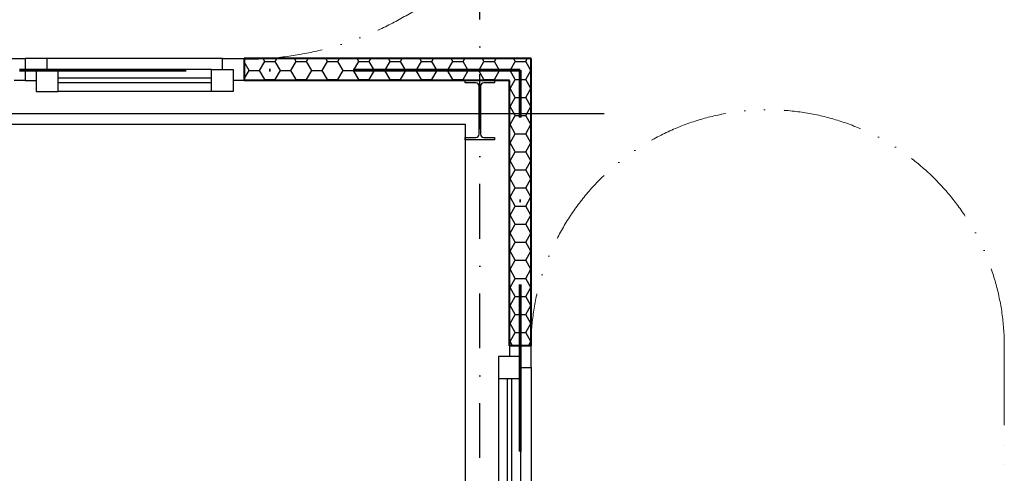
# Model space of a CAD drawing. Header units: millimetres. Extents: x 2886542 to 7567581, y -792623 to 134766.
# Tile 239 of 256: x 4805315 to 4809809, y -340746 to -338676. Entities that reach past the tile are written whole.
import ezdxf

# ---------------------------------------------------------------- set-up
doc = ezdxf.new("R2010")
doc.units = ezdxf.units.MM
for name, pattern in [('ACAD_ISO12W100', [21, 12, -3, 0, -3, 0, -3]), ('DASHDOT', [1, 0.5, -0.25, 0, -0.25]), ('DASHDOTX2', [50.8, 25.4, -12.7, 0, -12.7])]:
    doc.linetypes.add(name, pattern=pattern)
doc.layers.add('CKPROSTUPY_NADROVINOU', color=7, linetype='DASHDOT', lineweight=25)
doc.layers.add('IN_NS_TLUSTA', color=1, linetype='Continuous', lineweight=40)
doc.layers.add('IN_NS_VYPLNE OTVORU', color=16, linetype='Continuous')
doc.layers.add('požárničina', color=10, linetype='Continuous')

msp = doc.modelspace()

# ---------------------------------------------------------------- linework, layer by layer
at = {"layer": 'CKPROSTUPY_NADROVINOU', "color": 0, "ltscale": 500}
msp.add_line((4807415.4, -361679.5), (4807415.4, -334462.1), dxfattribs=at)
at = {"layer": 'IN_NS_TLUSTA', "color": 0}
for p, q in [((4807650.4, -338853.4), (4806340.4, -338853.4)), ((4806340.4, -338853.4), (4806340.4, -338953.4)), ((4807650.4, -340163.4), (4807650.4, -338853.4)), ((4807550.4, -338953.4), (4806340.4, -338953.4)), ((4807550.4, -340163.4), (4807550.4, -338953.4)), ((4807650.4, -340163.4), (4807550.4, -340163.4))]:
    msp.add_line(p, q, dxfattribs=at)
at = {"layer": 'IN_NS_VYPLNE OTVORU', "color": 0}
for p, q in [((4805240.4, -338853.4), (4805340.4, -338853.4)), ((4806240.4, -338853.4), (4805340.4, -338853.4)), ((4805440.4, -338853.4), (4805340.4, -338853.4)), ((4805340.4, -338853.4), (4805340.4, -338953.4)), ((4805340.4, -338853.4), (4805340.4, -338953.4)), ((4805440.4, -338903.4), (4805440.4, -338853.4)), ((4806240.4, -338903.4), (4806240.4, -338853.4)), ((4806240.4, -338853.4), (4806340.4, -338853.4)), ((4806340.4, -338853.4), (4806340.4, -338953.4)), ((4806340.4, -338863.7), (4806346.3, -338853.4)), ((4806410.4, -338907.4), (4806434.2, -338866.1)), ((4806434.2, -338866.1), (4806426.9, -338853.4)), ((4806434.2, -338866.1), (4806481.9, -338866.1)), ((4806481.9, -338866.1), (4806489.2, -338853.4)), ((4806505.7, -338907.4), (4806481.9, -338866.1)), ((4806553.3, -338907.4), (4806577.1, -338866.1)), ((4806577.1, -338866.1), (4806569.7, -338853.4)), ((4806577.1, -338866.1), (4806624.7, -338866.1)), ((4806624.7, -338866.1), (4806632.1, -338853.4)), ((4806648.5, -338907.4), (4806624.7, -338866.1)), ((4806696.2, -338907.4), (4806720, -338866.1)), ((4806720, -338866.1), (4806712.6, -338853.4)), ((4806720, -338866.1), (4806767.6, -338866.1)), ((4806767.6, -338866.1), (4806775, -338853.4)), ((4806791.4, -338907.4), (4806767.6, -338866.1)), ((4806839, -338907.4), (4806862.9, -338866.1)), ((4806862.9, -338866.1), (4806855.5, -338853.4)), ((4806862.9, -338866.1), (4806910.5, -338866.1)), ((4806910.5, -338866.1), (4806917.8, -338853.4)), ((4806934.3, -338907.4), (4806910.5, -338866.1)), ((4806981.9, -338907.4), (4807005.7, -338866.1)), ((4807005.7, -338866.1), (4806998.4, -338853.4)), ((4807005.7, -338866.1), (4807053.4, -338866.1)), ((4807053.4, -338866.1), (4807060.7, -338853.4)), ((4807077.2, -338907.4), (4807053.4, -338866.1)), ((4807124.8, -338907.4), (4807148.6, -338866.1)), ((4807148.6, -338866.1), (4807141.3, -338853.4)), ((4807148.6, -338866.1), (4807196.2, -338866.1)), ((4807196.2, -338866.1), (4807203.6, -338853.4)), ((4807220, -338907.4), (4807196.2, -338866.1)), ((4807267.7, -338907.4), (4807291.5, -338866.1)), ((4807291.5, -338866.1), (4807284.1, -338853.4)), ((4807291.5, -338866.1), (4807339.1, -338866.1)), ((4807339.1, -338866.1), (4807346.5, -338853.4)), ((4807362.9, -338907.4), (4807339.1, -338866.1)), ((4807410.5, -338907.4), (4807434.4, -338866.1)), ((4807434.4, -338866.1), (4807427, -338853.4)), ((4807434.4, -338866.1), (4807482, -338866.1)), ((4807482, -338866.1), (4807489.3, -338853.4)), ((4807505.8, -338907.4), (4807482, -338866.1)), ((4807553.4, -338907.4), (4807577.2, -338866.1)), ((4807577.2, -338866.1), (4807569.9, -338853.4)), ((4807577.2, -338866.1), (4807624.9, -338866.1)), ((4807624.9, -338866.1), (4807632.2, -338853.4)), ((4807648.7, -338907.4), (4807624.9, -338866.1)), ((4805490.4, -338903.4), (4805390.4, -338903.4)), ((4805390.4, -338903.4), (4805390.4, -339003.4)), ((4806190.4, -338903.4), (4805440.4, -338903.4)), ((4805490.4, -339003.4), (4805490.4, -338903.4)), ((4806190.4, -338903.4), (4806290.4, -338903.4)), ((4806190.4, -339003.4), (4806190.4, -338903.4)), ((4806290.4, -338903.4), (4806290.4, -339003.4)), ((4806362.8, -338907.4), (4806340.4, -338868.6)), ((4806340.4, -338946.1), (4806362.8, -338907.4)), ((4806362.8, -338907.4), (4806410.4, -338907.4)), ((4806434.2, -338948.6), (4806410.4, -338907.4)), ((4806481.9, -338948.6), (4806505.7, -338907.4)), ((4806505.7, -338907.4), (4806553.3, -338907.4)), ((4806577.1, -338948.6), (4806553.3, -338907.4)), ((4806624.7, -338948.6), (4806648.5, -338907.4)), ((4806648.5, -338907.4), (4806696.2, -338907.4)), ((4806720, -338948.6), (4806696.2, -338907.4)), ((4806767.6, -338948.6), (4806791.4, -338907.4)), ((4806791.4, -338907.4), (4806839, -338907.4)), ((4806862.9, -338948.6), (4806839, -338907.4)), ((4806910.5, -338948.6), (4806934.3, -338907.4)), ((4806934.3, -338907.4), (4806981.9, -338907.4)), ((4807005.7, -338948.6), (4806981.9, -338907.4)), ((4807053.4, -338948.6), (4807077.2, -338907.4)), ((4807077.2, -338907.4), (4807124.8, -338907.4)), ((4807148.6, -338948.6), (4807124.8, -338907.4)), ((4807196.2, -338948.6), (4807220, -338907.4)), ((4807220, -338907.4), (4807267.7, -338907.4)), ((4807291.5, -338948.6), (4807267.7, -338907.4)), ((4807339.1, -338948.6), (4807362.9, -338907.4)), ((4807362.9, -338907.4), (4807410.5, -338907.4)), ((4807434.4, -338948.6), (4807410.5, -338907.4)), ((4807482, -338948.6), (4807505.8, -338907.4)), ((4807505.8, -338907.4), (4807553.4, -338907.4)), ((4807577.2, -338948.6), (4807553.4, -338907.4)), ((4807624.9, -338948.6), (4807648.7, -338907.4)), ((4807648.7, -338907.4), (4807650.4, -338907.4)), ((4805340.4, -338953.4), (4805290.4, -338953.4)), ((4805340.4, -338953.4), (4805390.4, -338953.4)), ((4806190.4, -338943.4), (4805490.4, -338943.4)), ((4806340.4, -338953.4), (4806290.4, -338953.4)), ((4806341.7, -338953.4), (4806340.4, -338951.1)), ((4806431.5, -338953.4), (4806434.2, -338948.6)), ((4806434.2, -338948.6), (4806481.9, -338948.6)), ((4806484.6, -338953.4), (4806481.9, -338948.6)), ((4806574.4, -338953.4), (4806577.1, -338948.6)), ((4806577.1, -338948.6), (4806624.7, -338948.6)), ((4806627.5, -338953.4), (4806624.7, -338948.6)), ((4806717.2, -338953.4), (4806720, -338948.6)), ((4806720, -338948.6), (4806767.6, -338948.6)), ((4806770.4, -338953.4), (4806767.6, -338948.6)), ((4806860.1, -338953.4), (4806862.9, -338948.6)), ((4806862.9, -338948.6), (4806910.5, -338948.6)), ((4806913.2, -338953.4), (4806910.5, -338948.6)), ((4807003, -338953.4), (4807005.7, -338948.6)), ((4807005.7, -338948.6), (4807053.4, -338948.6)), ((4807056.1, -338953.4), (4807053.4, -338948.6)), ((4807145.9, -338953.4), (4807148.6, -338948.6)), ((4807148.6, -338948.6), (4807196.2, -338948.6)), ((4807199, -338953.4), (4807196.2, -338948.6)), ((4807288.7, -338953.4), (4807291.5, -338948.6)), ((4807291.5, -338948.6), (4807339.1, -338948.6)), ((4807341.9, -338953.4), (4807339.1, -338948.6)), ((4807347.9, -338963.6), (4807347.9, -338953.4)), ((4807347.9, -338953.4), (4807482.9, -338953.4)), ((4807431.6, -338953.4), (4807434.4, -338948.6)), ((4807434.4, -338948.6), (4807482, -338948.6)), ((4807484.7, -338953.4), (4807482, -338948.6)), ((4807482.9, -338953.4), (4807482.9, -338963.6)), ((4807553.4, -338989.9), (4807577.2, -338948.6)), ((4807577.2, -338948.6), (4807624.9, -338948.6)), ((4807648.7, -338989.9), (4807624.9, -338948.6)), ((4806190.4, -338963.4), (4805490.4, -338963.4)), ((4807397.1, -338963.6), (4807347.9, -338963.6)), ((4807412.1, -339198.2), (4807412.1, -338978.6)), ((4807418.7, -338978.6), (4807418.7, -339198.2)), ((4807482.9, -338963.6), (4807433.7, -338963.6)), ((4807550.4, -338989.9), (4807553.4, -338989.9)), ((4807577.2, -339031.1), (4807553.4, -338989.9)), ((4807624.9, -339031.1), (4807648.7, -338989.9)), ((4807648.7, -338989.9), (4807650.4, -338989.9)), ((4805390.4, -339003.4), (4805490.4, -339003.4)), ((4806190.4, -339003.4), (4805490.4, -339003.4)), ((4806290.4, -339003.4), (4806190.4, -339003.4)), ((4807553.4, -339072.3), (4807577.2, -339031.1)), ((4807577.2, -339031.1), (4807624.9, -339031.1)), ((4807648.7, -339072.3), (4807624.9, -339031.1)), ((4807550.4, -339072.3), (4807553.4, -339072.3)), ((4807577.2, -339113.6), (4807553.4, -339072.3)), ((4807624.9, -339113.6), (4807648.7, -339072.3)), ((4807648.7, -339072.3), (4807650.4, -339072.3)), ((4807553.4, -339154.8), (4807577.2, -339113.6)), ((4807577.2, -339113.6), (4807624.9, -339113.6)), ((4807648.7, -339154.8), (4807624.9, -339113.6)), ((4807350.4, -339153.4), (4801305.4, -339153.4)), ((4807350.4, -346173.4), (4807350.4, -339153.4)), ((4807550.4, -339154.8), (4807553.4, -339154.8)), ((4807577.2, -339196.1), (4807553.4, -339154.8)), ((4807624.9, -339196.1), (4807648.7, -339154.8)), ((4807648.7, -339154.8), (4807650.4, -339154.8)), ((4807347.9, -339223.4), (4807347.9, -339213.2)), ((4807347.9, -339213.2), (4807397.1, -339213.2)), ((4807482.9, -339223.4), (4807347.9, -339223.4)), ((4807433.7, -339213.2), (4807482.9, -339213.2)), ((4807482.9, -339213.2), (4807482.9, -339223.4)), ((4807553.4, -339237.3), (4807577.2, -339196.1)), ((4807577.2, -339196.1), (4807624.9, -339196.1)), ((4807648.7, -339237.3), (4807624.9, -339196.1)), ((4807550.4, -339237.3), (4807553.4, -339237.3)), ((4807577.2, -339278.6), (4807553.4, -339237.3)), ((4807624.9, -339278.6), (4807648.7, -339237.3)), ((4807648.7, -339237.3), (4807650.4, -339237.3)), ((4807553.4, -339319.8), (4807577.2, -339278.6)), ((4807577.2, -339278.6), (4807624.9, -339278.6)), ((4807648.7, -339319.8), (4807624.9, -339278.6)), ((4807550.4, -339319.8), (4807553.4, -339319.8)), ((4807577.2, -339361.1), (4807553.4, -339319.8)), ((4807553.4, -339402.3), (4807577.2, -339361.1)), ((4807577.2, -339361.1), (4807624.9, -339361.1)), ((4807624.9, -339361.1), (4807648.7, -339319.8)), ((4807648.7, -339402.3), (4807624.9, -339361.1)), ((4807648.7, -339319.8), (4807650.4, -339319.8)), ((4807550.4, -339402.3), (4807553.4, -339402.3)), ((4807577.2, -339443.5), (4807553.4, -339402.3)), ((4807624.9, -339443.5), (4807648.7, -339402.3)), ((4807648.7, -339402.3), (4807650.4, -339402.3)), ((4807553.4, -339484.8), (4807577.2, -339443.5)), ((4807577.2, -339443.5), (4807624.9, -339443.5)), ((4807648.7, -339484.8), (4807624.9, -339443.5)), ((4807550.4, -339484.8), (4807553.4, -339484.8)), ((4807577.2, -339526), (4807553.4, -339484.8)), ((4807624.9, -339526), (4807648.7, -339484.8)), ((4807648.7, -339484.8), (4807650.4, -339484.8)), ((4807553.4, -339567.3), (4807577.2, -339526)), ((4807577.2, -339526), (4807624.9, -339526)), ((4807648.7, -339567.3), (4807624.9, -339526)), ((4807550.4, -339567.3), (4807553.4, -339567.3)), ((4807577.2, -339608.5), (4807553.4, -339567.3)), ((4807624.9, -339608.5), (4807648.7, -339567.3)), ((4807648.7, -339567.3), (4807650.4, -339567.3)), ((4807553.4, -339649.8), (4807577.2, -339608.5)), ((4807577.2, -339608.5), (4807624.9, -339608.5)), ((4807648.7, -339649.8), (4807624.9, -339608.5)), ((4807550.4, -339649.8), (4807553.4, -339649.8)), ((4807577.2, -339691), (4807553.4, -339649.8)), ((4807624.9, -339691), (4807648.7, -339649.8)), ((4807648.7, -339649.8), (4807650.4, -339649.8)), ((4807553.4, -339732.3), (4807577.2, -339691)), ((4807577.2, -339691), (4807624.9, -339691)), ((4807648.7, -339732.3), (4807624.9, -339691)), ((4807550.4, -339732.3), (4807553.4, -339732.3)), ((4807577.2, -339773.5), (4807553.4, -339732.3)), ((4807624.9, -339773.5), (4807648.7, -339732.3)), ((4807648.7, -339732.3), (4807650.4, -339732.3)), ((4807553.4, -339814.7), (4807577.2, -339773.5)), ((4807577.2, -339773.5), (4807624.9, -339773.5)), ((4807648.7, -339814.7), (4807624.9, -339773.5)), ((4807550.4, -339814.7), (4807553.4, -339814.7)), ((4807577.2, -339856), (4807553.4, -339814.7)), ((4807624.9, -339856), (4807648.7, -339814.7)), ((4807648.7, -339814.7), (4807650.4, -339814.7)), ((4807550.4, -339897.2), (4807553.4, -339897.2)), ((4807553.4, -339897.2), (4807577.2, -339856)), ((4807577.2, -339938.5), (4807553.4, -339897.2)), ((4807577.2, -339856), (4807624.9, -339856)), ((4807648.7, -339897.2), (4807624.9, -339856)), ((4807624.9, -339938.5), (4807648.7, -339897.2)), ((4807648.7, -339897.2), (4807650.4, -339897.2)), ((4807553.4, -339979.7), (4807577.2, -339938.5)), ((4807577.2, -339938.5), (4807624.9, -339938.5)), ((4807648.7, -339979.7), (4807624.9, -339938.5)), ((4807550.4, -339979.7), (4807553.4, -339979.7)), ((4807577.2, -340021), (4807553.4, -339979.7)), ((4807624.9, -340021), (4807648.7, -339979.7)), ((4807648.7, -339979.7), (4807650.4, -339979.7)), ((4807553.4, -340062.2), (4807577.2, -340021)), ((4807577.2, -340021), (4807624.9, -340021)), ((4807648.7, -340062.2), (4807624.9, -340021)), ((4807550.4, -340062.2), (4807553.4, -340062.2)), ((4807577.2, -340103.5), (4807553.4, -340062.2)), ((4807624.9, -340103.5), (4807648.7, -340062.2)), ((4807648.7, -340062.2), (4807650.4, -340062.2)), ((4807553.4, -340144.7), (4807577.2, -340103.5)), ((4807577.2, -340103.5), (4807624.9, -340103.5)), ((4807648.7, -340144.7), (4807624.9, -340103.5)), ((4807550.4, -340144.7), (4807553.4, -340144.7)), ((4807650.4, -340163.4), (4807550.4, -340163.4)), ((4807550.4, -340163.4), (4807550.4, -340213.4)), ((4807650.4, -340163.4), (4807550.4, -340163.4)), ((4807550.4, -340163.4), (4807550.4, -340213.4)), ((4807564.2, -340163.4), (4807553.4, -340144.7)), ((4807637.9, -340163.4), (4807648.7, -340144.7)), ((4807648.7, -340144.7), (4807650.4, -340144.7)), ((4807650.4, -340263.4), (4807650.4, -340163.4)), ((4807650.4, -340263.4), (4807650.4, -340163.4)), ((4807600.4, -340213.4), (4807500.4, -340213.4)), ((4807500.4, -340213.4), (4807500.4, -340313.4)), ((4807600.4, -340213.4), (4807500.4, -340213.4)), ((4807500.4, -340213.4), (4807500.4, -340313.4)), ((4807600.4, -340313.4), (4807600.4, -340213.4)), ((4807600.4, -340313.4), (4807600.4, -340213.4)), ((4807600.4, -340263.4), (4807650.4, -340263.4)), ((4807600.4, -340263.4), (4807650.4, -340263.4)), ((4807650.4, -340263.4), (4807650.4, -341163.4)), ((4807650.4, -340263.4), (4807650.4, -341163.4)), ((4807500.4, -340313.4), (4807500.4, -341013.4)), ((4807500.4, -340313.4), (4807500.4, -341013.4)), ((4807500.4, -340313.4), (4807600.4, -340313.4)), ((4807500.4, -340313.4), (4807600.4, -340313.4)), ((4807540.4, -340313.4), (4807540.4, -341013.4)), ((4807540.4, -340313.4), (4807540.4, -341013.4)), ((4807560.4, -340313.4), (4807560.4, -341013.4)), ((4807560.4, -340313.4), (4807560.4, -341013.4)), ((4807600.4, -340313.4), (4807600.4, -341063.4)), ((4807600.4, -340313.4), (4807600.4, -341063.4))]:
    msp.add_line(p, q, dxfattribs=at)
at = {"layer": 'IN_NS_VYPLNE OTVORU', "color": 0, "ltscale": 1000}
msp.add_line((4743509.4, -339103.4), (4807982.6, -339103.4), dxfattribs=at)
at = {"layer": 'IN_NS_VYPLNE OTVORU', "color": 0}
for centre, start, end in [((4807397.1, -338978.6), 0, 90), ((4807433.7, -338978.6), 90, 180), ((4807397.1, -339198.2), 270, 360), ((4807433.7, -339198.2), 180, 270)]:
    msp.add_arc(centre, 15, start, end, dxfattribs=at)
at = {"layer": 'požárničina', "linetype": 'DASHDOTX2', "lineweight": 60, "ltscale": 30}
for p, q in [((4807599.9, -338906.5), (4747852.2, -338906.5)), ((4807599.9, -348266.5), (4807599.9, -338906.5))]:
    msp.add_line(p, q, dxfattribs=at)
at = {"layer": 'požárničina', "linetype": 'ACAD_ISO12W100', "lineweight": 0, "ltscale": 30}
msp.add_line((4809809.1, -340166.7), (4809809.1, -343166.7), dxfattribs=at)
for centre, radius, start, end in [((4806339.1, -337386.7), 1470, 270, 90), ((4808729.1, -340166.7), 1080, 0, 180.2022)]:
    msp.add_arc(centre, radius, start, end, dxfattribs=at)

doc.saveas('drawing.dxf')
